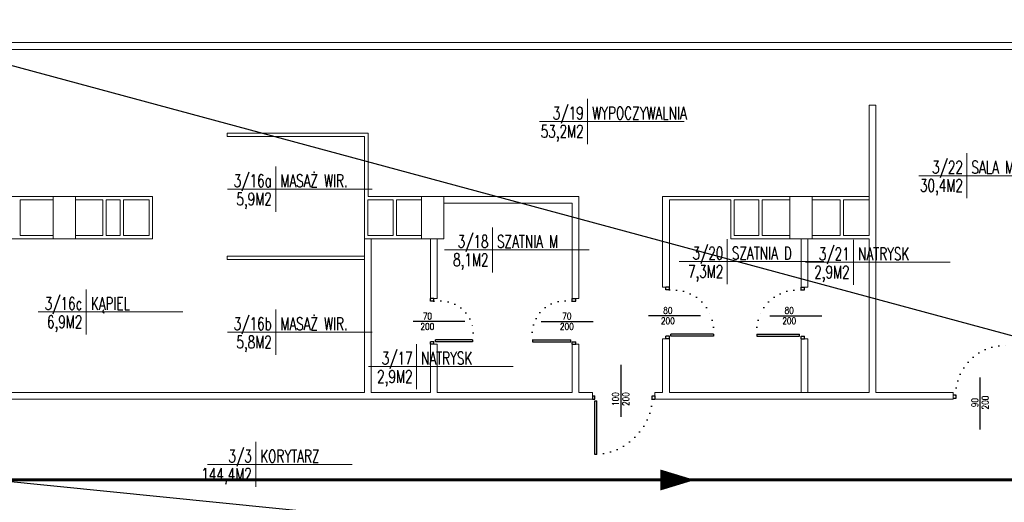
# Model space of a CAD drawing. Header units: millimetres. Extents: x 126553 to 403692, y -95821 to 38049.
# Tile 238 of 256: x 248975 to 250739, y 6604 to 7468. Entities that reach past the tile are written whole.
import ezdxf
from ezdxf import colors
from ezdxf.entities.mleader import LeaderData, LeaderLine
from ezdxf.enums import TextEntityAlignment as Align
from ezdxf.math import Vec2, Vec3

# ---------------------------------------------------------------- set-up
doc = ezdxf.new("R2010")
doc.units = ezdxf.units.MM
doc.linetypes.add('DOTX2', pattern=[12.7, 0, -12.7])
for name, color, linetype, lineweight in [('_(06 GRUBA)', 7, 'Continuous', 40), ('CIENKIE', 7, 'Continuous', 18), ('ewakaucja', 3, 'Continuous', 50), ('opisy', 7, 'Continuous', 18), ('WAW_ŚLUSARKA ALUMINIOWA OPIS PB', 7, 'Continuous', 9), ('ŚCIANY GRUBE', 7, 'Continuous', 20)]:
    doc.layers.add(name, color=color, linetype=linetype, lineweight=lineweight)
doc.styles.add('OPIS', font='romans.shx', dxfattribs={"width": 0.8})
doc.styles.add('ROMANS', font='romans.shx', dxfattribs={"width": 0.7})
doc.styles.add('STYLE1', font='txt', dxfattribs={"width": 0.8})

# ---------------------------------------------------------------- blocks, each defined once
blk = doc.blocks.new('METKA')
for p, q in [((0, 26.9), (0, -26.9)), ((-57.4, 0), (115.4, 0))]:
    blk.add_line(p, q)
at = {"layer": 'opisy', "style": 'STYLE1', "width": 0.8, "flags": 4}
for tag, p in [('NUMER', (-6.1, 4.5)), ('POWIERZCHNIA', (-6, -24.6))]:
    blk.add_attdef(tag, text='', height=17, dxfattribs=at).set_placement(p, align=Align.RIGHT)
for tag, p in [('NAZWA', (5.3, 4.6)), ('POSADZKA', (5.6, -24.7))]:
    blk.add_attdef(tag, p, '', height=17, dxfattribs=at)
blk = doc.blocks.new('A$C121B6CE3')
blk.add_lwpolyline([(0, -20), (0, 20)])
at = {"style": 'OPIS', "width": 0.8}
blk.add_attdef('Szerokość', text='', height=12, rotation=90, dxfattribs=at).set_placement((0, 0), align=Align.BOTTOM_CENTER)
blk.add_attdef('Wysokość', text='', height=12, rotation=90, dxfattribs=at).set_placement((3, 0), align=Align.TOP_CENTER)

msp = doc.modelspace()

# ---------------------------------------------------------------- linework, layer by layer
for p, q in [((250139.05129, 6988.74308), (250132.93129, 6988.74308)), ((250132.93129, 6984.14849), (250132.93129, 6988.74308)), ((250139.05129, 6984.14849), (250139.05129, 6988.74308)), ((250375.05129, 6988.74308), (250381.17129, 6988.74308)), ((250375.05129, 6984.14849), (250375.05129, 6988.74308)), ((250381.17129, 6984.14849), (250381.17129, 6988.74308)), ((249717.19094, 6968.74308), (249711.07094, 6968.74308)), ((249711.07094, 6964.14849), (249711.07094, 6968.74308)), ((249717.19094, 6964.14849), (249717.19094, 6968.74308)), ((249965.16702, 6968.74308), (249971.28702, 6968.74308)), ((249965.16702, 6964.14849), (249965.16702, 6968.74308)), ((249971.28702, 6964.14849), (249971.28702, 6968.74308)), ((250139.05129, 6984.14849), (250132.93129, 6984.14849)), ((250375.05129, 6984.14849), (250381.17129, 6984.14849)), ((249717.19094, 6964.14849), (249711.07094, 6964.14849)), ((249965.16702, 6964.14849), (249971.28702, 6964.14849)), ((250194.80084, 6937.74308), (250101.78374, 6937.74308)), ((250319.30173, 6937.74308), (250412.31884, 6937.74308)), ((249772.94049, 6927.74308), (249679.92339, 6927.74308)), ((249909.41746, 6927.74308), (250002.43457, 6927.74308)), ((250132.93129, 6896.74308), (250132.93129, 6901.33768)), ((250139.05129, 6901.33768), (250132.93129, 6901.33768)), ((250139.05129, 6896.74308), (250132.93129, 6896.74308)), ((250139.05129, 6896.74308), (250139.05129, 6901.33768)), ((250218.18642, 6905.01335), (250141.80804, 6905.01335)), ((250141.80804, 6901.33768), (250141.80804, 6905.01335)), ((250218.1106, 6901.33768), (250141.80804, 6901.33768)), ((250218.18642, 6905.01335), (250218.18642, 6901.33768)), ((250295.91615, 6905.01335), (250372.29453, 6905.01335)), ((250295.91615, 6905.01335), (250295.91615, 6901.33768)), ((250295.99197, 6901.33768), (250372.29453, 6901.33768)), ((250372.29453, 6901.33768), (250372.29453, 6905.01335)), ((250375.05129, 6896.74308), (250375.05129, 6901.33768)), ((250375.05129, 6901.33768), (250381.17129, 6901.33768)), ((250375.05129, 6896.74308), (250381.17129, 6896.74308)), ((250381.17129, 6896.74308), (250381.17129, 6901.33768)), ((249711.07094, 6886.74308), (249711.07094, 6891.33768)), ((249717.19094, 6891.33768), (249711.07094, 6891.33768)), ((249717.19094, 6886.74308), (249711.07094, 6886.74308)), ((249717.19094, 6886.74308), (249717.19094, 6891.33768)), ((249786.32608, 6895.01335), (249719.9477, 6895.01335)), ((249719.9477, 6891.33768), (249719.9477, 6895.01335)), ((249786.25026, 6891.33768), (249719.9477, 6891.33768)), ((249786.32608, 6895.01335), (249786.32608, 6891.33768)), ((249894.03188, 6895.01335), (249962.41026, 6895.01335)), ((249894.03188, 6895.01335), (249894.03188, 6891.33768)), ((249894.1077, 6891.33768), (249962.41026, 6891.33768)), ((249962.41026, 6891.33768), (249962.41026, 6895.01335)), ((249965.16702, 6886.74308), (249965.16702, 6891.33768)), ((249965.16702, 6891.33768), (249971.28702, 6891.33768)), ((249965.16702, 6886.74308), (249971.28702, 6886.74308)), ((249971.28702, 6886.74308), (249971.28702, 6891.33768)), ((250052.10915, 6850.17749), (250052.10915, 6757.16038)), ((250696.0667, 6734.09954), (250696.0667, 6827.11664)), ((250001.10915, 6794.66793), (250005.70375, 6794.66793)), ((250001.10915, 6794.42793), (250001.10915, 6788.54793)), ((250005.70375, 6788.54793), (250005.70375, 6794.66793)), ((250108.51456, 6788.54793), (250108.51456, 6794.66793)), ((250108.51456, 6794.66793), (250113.10915, 6794.66793)), ((250113.10915, 6794.42793), (250113.10915, 6788.30793)), ((250652.07862, 6795.96909), (250647.48403, 6795.96909)), ((250652.07862, 6795.96909), (250652.07862, 6789.84909)), ((250001.10915, 6788.54793), (250005.70375, 6788.54793)), ((250005.70375, 6689.48862), (250005.70375, 6785.79118)), ((250005.70375, 6785.79118), (250009.37942, 6785.79118)), ((250009.37942, 6689.4128), (250009.37942, 6785.79118)), ((250108.51456, 6788.54793), (250113.10915, 6788.54793)), ((250652.07862, 6789.84909), (250647.48403, 6789.84909)), ((250009.37942, 6689.4128), (250005.70375, 6689.4128))]:
    msp.add_line(p, q)
at = {"linetype": 'DOTX2', "extrusion": (0, 0, -1)}
for centre, major_axis, ratio, start_param, end_param in [((250133.94258, 6900.12693), (64.47148, 61.55079), 0.8900810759, -0.8060225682, 0.8060225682), ((249706.94332, 6885.27291), (64.67211, 61.33996), 0.7801695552, -0.8060225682, 0.8060225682), ((250741.21376, 6795.96909), (63.02806, -63.02806), 1, 2.3561944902, 3.9682396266), ((250014.28854, 6783.46055), (71.24411, 68.64446), 0.9009624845, 0.7647737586, 2.376818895)]:
    msp.add_ellipse(centre, major_axis=major_axis, ratio=ratio, start_param=start_param, end_param=end_param, dxfattribs=at)
at = {"linetype": 'DOTX2'}
for centre, major_axis, ratio in [((250380.15999, 6900.12693), (-64.47148, 61.55079), 0.8900810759), ((249973.80433, 6884.63857), (-63.79064, 62.25613), 0.7909500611)]:
    msp.add_ellipse(centre, major_axis=major_axis, ratio=ratio, start_param=-0.8060225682, end_param=0.8060225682, dxfattribs=at)
at = {"layer": '_(06 GRUBA)', "color": 3}
msp.add_lwpolyline([(250184.78305, 6643.8379, 0, 37.5, 0), (250123.0798, 6643.8379, 37.5, 37.5, 0)], format="xyseb", dxfattribs=at)
at = {"layer": 'ewakaucja', "color": 3, "lineweight": 60}
msp.add_lwpolyline([(251574.37252, 6643.8379), (248204.4367, 6643.8379)], dxfattribs=at)
at = {"layer": 'ŚCIANY GRUBE'}
for p, q in [((250637.15283, 7426.76473), (248409.15283, 7426.76473)), ((250802.05129, 7426.76473), (250637.15283, 7426.76473)), ((250637.15283, 7414.76473), (248641.15283, 7414.76473)), ((251020.05129, 7414.76473), (250637.15283, 7414.76473)), ((250497.05129, 7314.76473), (250509.05129, 7314.76473)), ((250497.05129, 7081.54793), (250497.05129, 7314.76473)), ((250509.05129, 7314.76473), (250509.05129, 6800.54793)), ((249599.65519, 7264.76473), (249347.15283, 7264.76473)), ((249347.15283, 7258.76473), (249347.15283, 7264.76473)), ((249593.15283, 7258.76473), (249347.15283, 7258.76473)), ((249593.15283, 7075.54793), (249593.15283, 7258.76473)), ((249599.65519, 7151.54793), (249599.65519, 7264.76473)), ((248951.15023, 7151.54793), (249035.15283, 7151.54793)), ((248976.15283, 7145.54793), (249035.15283, 7145.54793)), ((248976.15283, 7081.54793), (248976.15283, 7145.54793)), ((249213.15283, 7151.54793), (249075.15283, 7151.54793)), ((249124.15283, 7145.54793), (249075.15283, 7145.54793)), ((249124.15283, 7081.54793), (249124.15283, 7145.54793)), ((249155.15283, 7145.54793), (249130.15283, 7145.54793)), ((249130.15283, 7081.54793), (249130.15283, 7145.54793)), ((249155.15283, 7081.54793), (249155.15283, 7145.54793)), ((249207.15283, 7145.54793), (249161.15283, 7145.54793)), ((249161.15283, 7081.54793), (249161.15283, 7145.54793)), ((249207.15283, 7145.54793), (249207.15283, 7081.54793)), ((249213.15283, 7151.54793), (249213.15283, 7075.54793)), ((249599.15283, 7081.54793), (249599.15283, 7145.54793)), ((249644.15283, 7145.54793), (249599.15283, 7145.54793)), ((249695.15283, 7151.54793), (249599.65519, 7151.54793)), ((249644.15283, 7081.54793), (249644.15283, 7145.54793)), ((249650.15283, 7081.54793), (249650.15283, 7145.54793)), ((249695.15283, 7145.54793), (249650.15283, 7145.54793)), ((249735.15283, 7151.54793), (249977.07094, 7151.54793)), ((249977.07094, 7151.54793), (249977.07094, 6968.74308)), ((250127.07094, 7151.54793), (250127.07094, 6988.74308)), ((250299.15283, 7151.54793), (250127.07094, 7151.54793)), ((250139.05129, 7145.54793), (250139.05129, 6988.74308)), ((250249.05129, 7145.54793), (250139.05129, 7145.54793)), ((250249.05129, 7075.54793), (250249.05129, 7145.54793)), ((250299.15283, 7145.54793), (250255.05129, 7145.54793)), ((250255.05129, 7081.54793), (250255.05129, 7145.54793)), ((250355.15283, 7151.54793), (250299.15283, 7151.54793)), ((250299.15283, 7081.54793), (250299.15283, 7145.54793)), ((250305.15283, 7081.54793), (250305.15283, 7145.54793)), ((250355.15283, 7145.54793), (250305.15283, 7145.54793)), ((250497.20721, 7151.54793), (250395.15283, 7151.54793)), ((250445.15283, 7145.54793), (250395.15283, 7145.54793)), ((250445.15283, 7081.54793), (250445.15283, 7145.54793)), ((250451.15283, 7081.54793), (250451.15283, 7145.54793)), ((250497.05129, 7145.54793), (250451.15283, 7145.54793)), ((249735.15283, 7139.54793), (249965.07094, 7139.54793)), ((249965.07094, 7139.54793), (249965.07094, 6968.74308)), ((248951.15023, 7075.54793), (249035.15283, 7075.54793)), ((248976.15283, 7081.54793), (249035.15283, 7081.54793)), ((249124.15283, 7081.54793), (249075.15283, 7081.54793)), ((249213.15283, 7075.54793), (249075.15283, 7075.54793)), ((249155.15283, 7081.54793), (249130.15283, 7081.54793)), ((249207.15283, 7081.54793), (249161.15283, 7081.54793)), ((249593.15283, 7075.54793), (249593.15283, 6800.54793)), ((249599.15283, 7075.54793), (249593.15283, 7075.54793)), ((249695.15283, 7075.54793), (249593.15283, 7075.54793)), ((249644.15283, 7081.54793), (249599.15283, 7081.54793)), ((249605.15283, 7075.54793), (249605.15283, 6800.54793)), ((249695.15283, 7081.54793), (249650.15283, 7081.54793)), ((249711.07094, 7075.54793), (249711.07094, 6968.74308)), ((249723.07094, 7075.54793), (249723.07094, 6968.74308)), ((250497.05129, 7075.54793), (250249.05129, 7075.54793)), ((250299.15283, 7081.54793), (250255.05129, 7081.54793)), ((250355.15283, 7081.54793), (250305.15283, 7081.54793)), ((250375.05129, 7075.54793), (250375.05129, 6988.74308)), ((250387.05129, 7075.54793), (250387.05129, 6988.74308)), ((250445.15283, 7081.54793), (250395.15283, 7081.54793)), ((250451.15283, 7081.54793), (250497.05129, 7081.54793)), ((250497.05129, 7075.54793), (250497.05129, 6800.54793)), ((249593.15283, 7044.54793), (249347.15283, 7044.54793)), ((249347.15283, 7044.54793), (249347.15283, 7038.54793)), ((249593.15283, 7038.54793), (249347.15283, 7038.54793)), ((250139.05129, 6988.74308), (250127.05129, 6988.74308)), ((250375.05129, 6988.74308), (250387.05129, 6988.74308)), ((249711.07094, 6968.74308), (249723.07094, 6968.74308)), ((249965.07094, 6968.74308), (249977.07094, 6968.74308)), ((250139.05129, 6896.74308), (250127.05129, 6896.74308)), ((250127.07094, 6896.74308), (250127.07094, 6800.54793)), ((250139.05129, 6896.74308), (250139.05129, 6800.54793)), ((250375.05129, 6896.74308), (250375.05129, 6800.54793)), ((250375.05129, 6896.74308), (250387.05129, 6896.74308)), ((250387.05129, 6896.74308), (250387.05129, 6800.54793)), ((249711.07094, 6886.74308), (249711.07094, 6800.54793)), ((249711.07094, 6886.74308), (249723.07094, 6886.74308)), ((249723.07094, 6886.74308), (249723.07094, 6800.54793)), ((249965.07094, 6886.74308), (249965.07094, 6800.54793)), ((249965.07094, 6886.74308), (249977.07094, 6886.74308)), ((249965.16702, 6886.74308), (249965.07094, 6886.74308)), ((249977.07094, 6886.74308), (249977.07094, 6800.54793)), ((249593.15283, 6800.54793), (248951.15023, 6800.54793)), ((249711.07094, 6800.54793), (249605.15283, 6800.54793)), ((249849.01837, 6800.54793), (249723.07094, 6800.54793)), ((249965.07094, 6800.54793), (249849.01837, 6800.54793)), ((250001.10915, 6800.54793), (249977.07094, 6800.54793)), ((250001.10915, 6788.54793), (250001.10915, 6800.54793)), ((250127.07094, 6800.54793), (250113.10915, 6800.54793)), ((250113.10915, 6788.54793), (250113.10915, 6800.54793)), ((250497.05129, 6800.54793), (250139.05129, 6800.54793)), ((250647.48403, 6800.54793), (250509.05129, 6800.54793)), ((250647.48403, 6788.54793), (250647.48403, 6800.54793)), ((249849.01837, 6788.54793), (248665.28618, 6788.54793)), ((250001.10915, 6788.54793), (249849.01837, 6788.54793)), ((250647.48403, 6788.54793), (250113.10915, 6788.54793))]:
    msp.add_line(p, q, dxfattribs=at)
for points in [[(249035.15283, 7075.54793), (249075.15283, 7075.54793), (249075.15283, 7151.54793), (249035.15283, 7151.54793)], [(249695.15283, 7075.54793), (249735.15283, 7075.54793), (249735.15283, 7151.54793), (249695.15283, 7151.54793)], [(250355.15283, 7075.54793), (250395.15283, 7075.54793), (250395.15283, 7151.54793), (250355.15283, 7151.54793)]]:
    msp.add_lwpolyline(points, close=True, dxfattribs=at)

# ---------------------------------------------------------------- block references
at = {"layer": 'CIENKIE'}
ref = msp.add_blockref('METKA', (249992.57664, 7285.69318), dxfattribs=dict(at, xscale=1.5, yscale=1.5, zscale=1.5))
ref.add_attrib('RODZAJ_POMIESCZENIA', 'WYPOCZYWALNIA', (250000.79036, 7289.47721), dxfattribs={"layer": '0', "height": 22.5, "style": 'ROMANS', "width": 0.7})
ref.add_attrib('POWIERZCHNIA', '53,2M2', dxfattribs={"layer": '0', "height": 22.5, "style": 'ROMANS', "width": 0.7}).set_placement((249985.57523, 7256.78499), align=Align.RIGHT)
ref.add_attrib('NUMER', '3/19', dxfattribs={"layer": '0', "height": 22.5, "style": 'ROMANS', "width": 0.7}).set_placement((249985.57523, 7289.47721), align=Align.RIGHT)
ref = msp.add_blockref('METKA', (250671.97283, 7188.64987), dxfattribs=dict(at, xscale=1.5, yscale=1.5, zscale=1.5))
ref.add_attrib('RODZAJ_POMIESCZENIA', 'SALA MASAZU PODWOD.', (250680.18655, 7192.4339), dxfattribs={"layer": '0', "height": 22.5, "style": 'ROMANS', "width": 0.7})
ref.add_attrib('POWIERZCHNIA', '30,4M2', dxfattribs={"layer": '0', "height": 22.5, "style": 'ROMANS', "width": 0.7}).set_placement((250664.97142, 7159.74169), align=Align.RIGHT)
ref.add_attrib('NUMER', '3/22', dxfattribs={"layer": '0', "height": 22.5, "style": 'ROMANS', "width": 0.7}).set_placement((250664.97142, 7192.4339), align=Align.RIGHT)
ref = msp.add_blockref('METKA', (249433.81764, 7164.54184), dxfattribs=dict(at, xscale=1.5, yscale=1.5, zscale=1.5))
ref.add_attrib('RODZAJ_POMIESCZENIA', 'MASAŻ WIR.', (249442.03136, 7168.32587), dxfattribs={"layer": '0', "height": 22.5, "style": 'ROMANS', "width": 0.7})
ref.add_attrib('POWIERZCHNIA', '5,9M2', dxfattribs={"layer": '0', "height": 22.5, "style": 'ROMANS', "width": 0.7}).set_placement((249426.81623, 7135.63366), align=Align.RIGHT)
ref.add_attrib('NUMER', '3/16a', dxfattribs={"layer": '0', "height": 22.5, "style": 'ROMANS', "width": 0.7}).set_placement((249426.81623, 7168.32587), align=Align.RIGHT)
ref = msp.add_blockref('METKA', (249822.09878, 7055.75531), dxfattribs=dict(at, xscale=1.5, yscale=1.5, zscale=1.5))
ref.add_attrib('RODZAJ_POMIESCZENIA', 'SZATNIA M', (249830.3125, 7059.53934), dxfattribs={"layer": '0', "height": 22.5, "style": 'ROMANS', "width": 0.7})
ref.add_attrib('POWIERZCHNIA', '8,1M2', dxfattribs={"layer": '0', "height": 22.5, "style": 'ROMANS', "width": 0.7}).set_placement((249815.09737, 7026.84712), align=Align.RIGHT)
ref.add_attrib('NUMER', '3/18', dxfattribs={"layer": '0', "height": 22.5, "style": 'ROMANS', "width": 0.7}).set_placement((249815.09737, 7059.53934), align=Align.RIGHT)
ref = msp.add_blockref('METKA', (250242.82041, 7034.76219), dxfattribs=dict(at, xscale=1.5, yscale=1.5, zscale=1.5))
ref.add_attrib('RODZAJ_POMIESCZENIA', 'SZATNIA D', (250251.03413, 7038.54622), dxfattribs={"layer": '0', "height": 22.5, "style": 'ROMANS', "width": 0.7})
ref.add_attrib('POWIERZCHNIA', '7,3M2', dxfattribs={"layer": '0', "height": 22.5, "style": 'ROMANS', "width": 0.7}).set_placement((250235.81901, 7005.85401), align=Align.RIGHT)
ref.add_attrib('NUMER', '3/20', dxfattribs={"layer": '0', "height": 22.5, "style": 'ROMANS', "width": 0.7}).set_placement((250235.81901, 7038.54622), align=Align.RIGHT)
ref = msp.add_blockref('METKA', (250469.02682, 7033.65025), dxfattribs=dict(at, xscale=1.5, yscale=1.5, zscale=1.5))
ref.add_attrib('RODZAJ_POMIESCZENIA', 'NATRYSK', (250477.24054, 7037.43429), dxfattribs={"layer": '0', "height": 22.5, "style": 'ROMANS', "width": 0.7})
ref.add_attrib('POWIERZCHNIA', '2,9M2', dxfattribs={"layer": '0', "height": 22.5, "style": 'ROMANS', "width": 0.7}).set_placement((250462.02541, 7004.74207), align=Align.RIGHT)
ref.add_attrib('NUMER', '3/21', dxfattribs={"layer": '0', "height": 22.5, "style": 'ROMANS', "width": 0.7}).set_placement((250462.02541, 7037.43429), align=Align.RIGHT)
ref = msp.add_blockref('METKA', (249094.5119, 6944.5929), dxfattribs=dict(at, xscale=1.5, yscale=1.5, zscale=1.5))
ref.add_attrib('RODZAJ_POMIESCZENIA', 'KĄPIEL', (249102.72561, 6948.37693), dxfattribs={"layer": '0', "height": 22.5, "style": 'ROMANS', "width": 0.7})
ref.add_attrib('POWIERZCHNIA', '6,9M2', dxfattribs={"layer": '0', "height": 22.5, "style": 'ROMANS', "width": 0.7}).set_placement((249087.51049, 6915.68471), align=Align.RIGHT)
ref.add_attrib('NUMER', '3/16c', dxfattribs={"layer": '0', "height": 22.5, "style": 'ROMANS', "width": 0.7}).set_placement((249087.51049, 6948.37693), align=Align.RIGHT)
ref = msp.add_blockref('METKA', (249433.81764, 6908.49037), dxfattribs=dict(at, xscale=1.5, yscale=1.5, zscale=1.5))
ref.add_attrib('RODZAJ_POMIESCZENIA', 'MASAŻ WIR.', (249442.03136, 6912.2744), dxfattribs={"layer": '0', "height": 22.5, "style": 'ROMANS', "width": 0.7})
ref.add_attrib('POWIERZCHNIA', '5,8M2', dxfattribs={"layer": '0', "height": 22.5, "style": 'ROMANS', "width": 0.7}).set_placement((249426.81623, 6879.58218), align=Align.RIGHT)
ref.add_attrib('NUMER', '3/16b', dxfattribs={"layer": '0', "height": 22.5, "style": 'ROMANS', "width": 0.7}).set_placement((249426.81623, 6912.2744), align=Align.RIGHT)
ref = msp.add_blockref('METKA', (249686.05268, 6846.71789), dxfattribs=dict(at, xscale=1.5, yscale=1.5, zscale=1.5))
ref.add_attrib('RODZAJ_POMIESCZENIA', 'NATRYSK', (249694.2664, 6850.50192), dxfattribs={"layer": '0', "height": 22.5, "style": 'ROMANS', "width": 0.7})
ref.add_attrib('POWIERZCHNIA', '2,9M2', dxfattribs={"layer": '0', "height": 22.5, "style": 'ROMANS', "width": 0.7}).set_placement((249679.05127, 6817.80971), align=Align.RIGHT)
ref.add_attrib('NUMER', '3/17', dxfattribs={"layer": '0', "height": 22.5, "style": 'ROMANS', "width": 0.7}).set_placement((249679.05127, 6850.50192), align=Align.RIGHT)
ref = msp.add_blockref('METKA', (249397.99373, 6671.64133), dxfattribs=dict(at, xscale=1.5, yscale=1.5, zscale=1.5))
ref.add_attrib('RODZAJ_POMIESCZENIA', 'KORYTARZ', (249406.20745, 6675.42536), dxfattribs={"layer": '0', "height": 22.5, "style": 'ROMANS', "width": 0.7})
ref.add_attrib('POWIERZCHNIA', '144,4M2', dxfattribs={"layer": '0', "height": 22.5, "style": 'ROMANS', "width": 0.7}).set_placement((249390.99232, 6642.73314), align=Align.RIGHT)
ref.add_attrib('NUMER', '3/3', dxfattribs={"layer": '0', "height": 22.5, "style": 'ROMANS', "width": 0.7}).set_placement((249390.99232, 6675.42536), align=Align.RIGHT)
at = {"layer": 'WAW_ŚLUSARKA ALUMINIOWA OPIS PB', "color": 7}
ref = msp.add_blockref('A$C121B6CE3', (250136.29556, 6937.74308), dxfattribs=dict(at, xscale=-1, rotation=90))
ref.add_attrib('Szerokość', '80', dxfattribs={"layer": '0', "color": 7, "height": 12, "style": 'OPIS', "width": 0.8}).set_placement((250136.29556, 6937.74308), align=Align.BOTTOM_CENTER)
ref.add_attrib('Wysokość', '200', dxfattribs={"layer": '0', "color": 7, "height": 12, "style": 'OPIS', "width": 0.8}).set_placement((250136.29556, 6934.74308), align=Align.TOP_CENTER)
ref = msp.add_blockref('A$C121B6CE3', (250353.81356, 6937.74308), dxfattribs=dict(at, xscale=-1, rotation=90))
ref.add_attrib('Szerokość', '80', dxfattribs={"layer": '0', "color": 7, "height": 12, "style": 'OPIS', "width": 0.8}).set_placement((250353.81356, 6937.74308), align=Align.BOTTOM_CENTER)
ref.add_attrib('Wysokość', '200', dxfattribs={"layer": '0', "color": 7, "height": 12, "style": 'OPIS', "width": 0.8}).set_placement((250353.81356, 6934.74308), align=Align.TOP_CENTER)
ref = msp.add_blockref('A$C121B6CE3', (250052.10915, 6788.73326), dxfattribs=dict(at, xscale=-1, rotation=180))
ref.add_attrib('Szerokość', '100', dxfattribs={"layer": '0', "color": 7, "height": 12, "rotation": 90, "style": 'OPIS', "width": 0.8}).set_placement((250052.10915, 6788.73326), align=Align.BOTTOM_CENTER)
ref.add_attrib('Wysokość', '200', dxfattribs={"layer": '0', "color": 7, "height": 12, "rotation": 90, "style": 'OPIS', "width": 0.8}).set_placement((250055.10915, 6788.73326), align=Align.TOP_CENTER)
ref = msp.add_blockref('A$C121B6CE3', (250696.0667, 6782.37326), dxfattribs=dict(at, xscale=-1, rotation=180))
ref.add_attrib('Szerokość', '90', dxfattribs={"layer": '0', "color": 7, "height": 12, "rotation": 90, "style": 'OPIS', "width": 0.8}).set_placement((250696.0667, 6782.37326), align=Align.BOTTOM_CENTER)
ref.add_attrib('Wysokość', '200', dxfattribs={"layer": '0', "color": 7, "height": 12, "rotation": 90, "style": 'OPIS', "width": 0.8}).set_placement((250699.0667, 6782.37326), align=Align.TOP_CENTER)

# ---------------------------------------------------------------- texts
at = {"color": 7, "style": 'OPIS', "width": 0.8}
for p in [(249705.57359, 6927.74308), (249955.47565, 6927.74308)]:
    msp.add_attdef('70', text='', height=12, dxfattribs=at).set_placement(p, align=Align.BOTTOM_CENTER)
at = {"style": 'OPIS', "width": 0.8}
for p in [(249705.57359, 6924.74308), (249955.47565, 6924.74308)]:
    msp.add_attdef('200', text='', height=12, dxfattribs=at).set_placement(p, align=Align.TOP_CENTER)

# ---------------------------------------------------------------- leaders
at = {"layer": '_(06 GRUBA)', "color": 5, "lineweight": -3}
ml = msp.add_multileader_mtext('Standard', dxfattribs=at)
ml.set_content('drzwi do wymiany na dymoszczelne (Sm) o szerokości skrzydła nieblokowanego minimum 0,9 m', color=5, style='ROMANS')
ml.set_leader_properties()
ml.build(insert=Vec2(0, 0))
ml.multileader.update_dxf_attribs({"text_right_attachment_type": 6, "dogleg_length": 0.36, "arrow_head_size": 12, "scale": 3})
ctx = ml.context
ctx.base_point, ctx.scale, ctx.char_height, ctx.arrow_head_size, ctx.landing_gap_size, ctx.plane_origin = Vec3(252863.56346, 9143.53003), 3, 25, 12, 6, Vec3(252681.83201, 6726.54062)
ctx.right_attachment = 6
notes = []
notes.append((ctx, [(1, (1, 1, 0), (254211.64346, 9126.86337), (-1, 0), 1.08, [(2, [(251734.12473, 7581.7455), (251752.78131, 6632.2673), (248397.15283, 7537.87047), (248528.26956, 6684.50232), (252642.71263, 6271.71049), (252610.46283, 8364.81817), (252790.40858, 8206.14593)], 0, []), (9, [(256057.9102, 6041.11225), (256058.63854, 8178.18365), (254211.64346, 9126.86337)], 0, [])])]))
ctx.mtext.insert, ctx.mtext.flow_direction = Vec3(252869.56346, 9160.1967), 5
for ctx, leaders in notes:
    for number, flags, end, landing, length, lines in leaders:
        leader = LeaderData()
        leader.index, (leader.has_last_leader_line, leader.has_dogleg_vector, leader.attachment_direction) = number, flags
        leader.last_leader_point, leader.dogleg_vector, leader.dogleg_length = Vec3(end), Vec3(landing), length
        for number, points, colour, breaks in lines:
            line = LeaderLine()
            line.index, line.vertices, line.color, line.breaks = number, Vec3.list(points), colors.encode_raw_color(colour), breaks
            leader.lines.append(line)
        ctx.leaders.append(leader)

doc.saveas('drawing.dxf')
